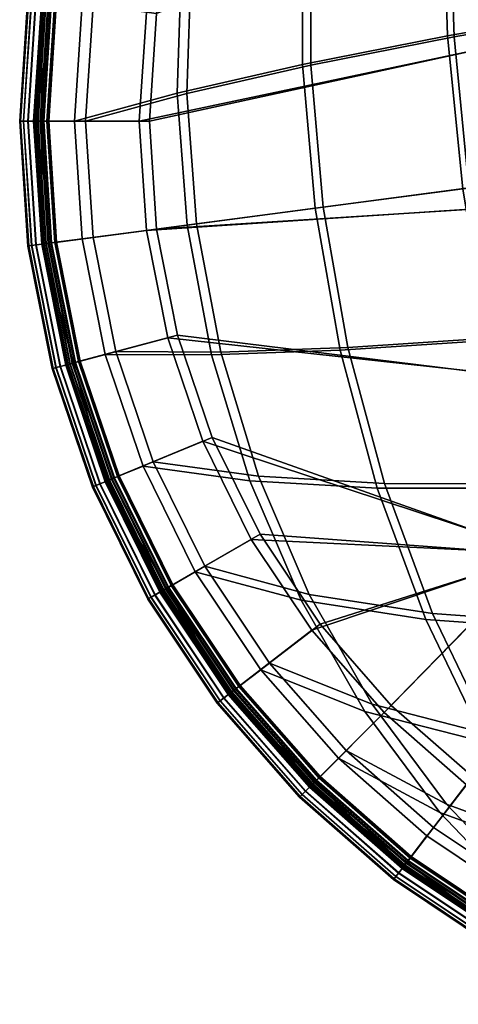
# Model space of a CAD drawing. Header units: centimetres. Extents: x -226 to 226, y -226 to 226.
# Tile 1 of 50: x -226 to -122, y -208 to 24. Entities that reach past the tile are written whole.
import ezdxf

# ---------------------------------------------------------------- set-up
doc = ezdxf.new("R2010")
doc.units = ezdxf.units.CM
doc.layers.add('Naked - Side$P - MAT - F_B - HOR', color=7, linetype='Continuous', true_color=0x7f5b5b)

msp = doc.modelspace()

# ---------------------------------------------------------------- meshes
at = {"layer": 'Naked - Side$P - MAT - F_B - HOR'}
mesh = msp.add_polyface(dxfattribs=at)
corners = [(-202.22, 83.76, 476.52), (-189.55, 109.44, 476.52), (-181.87, 105, 476.76), (-194.02, 80.37, 476.76), (-102.48, 98.47, 381.86), (-105.87, 100.96, 381.86), (-105.84, 60.59, 381.85), (-102.39, 59.13, 381.83), (-189.77, 109.56, 381.86), (-202.45, 83.86, 381.86), (-180.09, 74.6, 381.87), (-168.81, 97.46, 381.87), (-81.66, -10.75, 476.7), (-119.52, -15.73, 476.76), (-123.03, 19.93, 476.52), (-85.73, 26.48, 476.76), (-124.15, 55.28, 475.28), (-88.12, 63.29, 476.56), (-156.82, 13.22, 475.28), (-156.79, 46.5, 476.47), (-186.11, 6.52, 476.34), (-185.09, 37.14, 476.6), (-122.87, 89.73, 476.52), (-88.77, 99.04, 475.28), (-153.8, 79.03, 476.63), (-180.72, 67.15, 476.76), (-208.21, 27.41, 476.76), (-202.85, 54.35, 476.76), (-173.06, 96.04, 476.76), (-147.91, 110.24, 476.76), (-103.83, 19.81, 381.85), (-100.45, 19.34, 381.83), (-103.83, -19.81, 381.85), (-100.45, -19.34, 381.83), (-99.09, 96.27, 381.2), (-99, 57.84, 381.14), (-97.12, 18.91, 381.14), (-97.12, -18.91, 381.14), (-194.93, 0, 381.87), (-103.83, 19.81, 381.85), (-105.84, 60.59, 381.85), (-193.26, 25.44, 381.87), (-105.84, 60.59, 381.85), (-105.87, 100.96, 381.86), (-188.29, 50.45, 381.87), (-105.87, 100.96, 381.86), (-105.79, 102.07, 381.86), (-105.79, 102.07, 381.86), (-105.45, 103.13, 381.86), (-202.04, 83.69, 480.04), (-196.4, 81.35, 480.04), (-184.1, 106.29, 480.04), (-189.39, 109.35, 480.04), (-97.72, 93.06, 371.94), (-98.12, 93.4, 374.46), (-98, 94.45, 374.46), (-97.6, 94.1, 371.94), (-99.27, 94.45, 376.72), (-99.15, 95.53, 376.72), (-98.8, 96.55, 376.72), (-97.65, 95.45, 374.46), (-98.22, 97.46, 376.72), (-97.09, 96.34, 374.46), (-101.07, 96.12, 378.52), (-100.95, 97.23, 378.52), (-100.58, 98.27, 378.52), (-103.34, 98.27, 379.68), (-103.34, 58.96, 379.68), (-105.85, 60.42, 380.08), (-105.85, 100.7, 380.08), (-189.61, 109.47, 380.08), (-170.89, 98.66, 380.08), (-182.3, 75.51, 380.08), (-202.27, 83.78, 380.08), (-82.66, -10.88, 480.04), (-86.79, 26.81, 480.04), (-124.54, 20.17, 480.04), (-120.98, -15.93, 480.04), (-89.2, 64.07, 480.04), (-125.68, 55.96, 480.04), (-158.72, 47.07, 480.04), (-158.75, 13.38, 480.04), (-187.37, 37.6, 480.04), (-188.4, 6.6, 480.04), (-89.86, 100.26, 480.04), (-124.38, 90.83, 480.04), (-155.69, 80, 480.04), (-182.94, 67.98, 480.04), (-149.72, 111.59, 480.04), (-175.19, 97.22, 480.04), (-205.34, 55.02, 480.04), (-101.38, 19.28, 379.68), (-103.85, 19.76, 380.08), (-101.07, 57.67, 378.52), (-99.16, 18.86, 378.52), (-99.16, -18.86, 378.52), (-101.38, -19.28, 379.68), (-99.27, 56.67, 376.72), (-97.39, 18.53, 376.72), (-98.12, 56.04, 374.46), (-97.72, 55.84, 371.94), (-197.32, 0, 380.08), (-195.63, 25.76, 380.08), (-105.85, 60.42, 380.08), (-103.85, 19.76, 380.08), (-190.6, 51.07, 380.08), (-105.85, 100.7, 380.08), (-105.85, 60.42, 380.08), (-105.73, 101.85, 380.08), (-105.85, 100.7, 380.08), (-105.34, 102.94, 380.08), (-105.73, 101.85, 380.08)]
mesh.append_faces([[corners[k] for k in face] for face in [(0, 1, 2, 3), (4, 5, 6, 7), (8, 9, 10, 11), (12, 13, 14, 15), (15, 14, 16, 17), (14, 18, 19, 16), (18, 20, 21, 19), (17, 16, 22, 23), (16, 19, 24, 22), (19, 21, 25, 24), (21, 26, 27, 25), (24, 25, 28, 29), (25, 27, 3, 28), (7, 6, 30, 31), (31, 30, 32, 33), (34, 4, 7, 35), (35, 7, 31, 36), (36, 31, 33, 37), (38, 39, 40, 41), (41, 42, 43, 44), (44, 45, 46, 10), (10, 47, 48, 11), (49, 50, 51, 52), (53, 54, 55, 56), (54, 57, 58, 55), (55, 58, 59, 60), (60, 59, 61, 62), (57, 63, 64, 58), (58, 64, 65, 59), (66, 67, 68, 69), (70, 71, 72, 73), (74, 75, 76, 77), (75, 78, 79, 76), (76, 79, 80, 81), (81, 80, 82, 83), (78, 84, 85, 79), (79, 85, 86, 80), (80, 86, 87, 82), (86, 88, 89, 87), (87, 89, 50, 90), (67, 91, 92, 68), (63, 93, 67, 66), (93, 94, 91, 67), (94, 95, 96, 91), (57, 97, 93, 63), (97, 98, 94, 93), (54, 99, 97, 57), (53, 100, 99, 54), (101, 102, 103, 104), (102, 105, 106, 107), (105, 72, 108, 109), (72, 71, 110, 111)]])
mesh = msp.add_polyface(dxfattribs=at)
corners = [(-218.88, 0, 476.52), (-217.01, 28.57, 476.52), (-208.21, 27.41, 476.76), (-210, 0, 476.76), (-211.42, 56.65, 476.52), (-202.85, 54.35, 476.76), (-220.42, -0.01, 450.69), (-220.11, 28.98, 450.69), (-220.11, 28.98, 471.93), (-222.01, 0, 471.93), (-217.25, 28.6, 381.86), (-219.13, 0, 381.86), (-194.93, 0, 381.87), (-193.26, 25.44, 381.87), (-211.66, 56.71, 381.86), (-188.29, 50.45, 381.87), (-186.11, 6.52, 476.34), (-185.09, 37.14, 476.6), (-219.72, 28.93, 474.38), (-214.06, 57.36, 474.38), (-213.62, 57.24, 475.12), (-219.26, 28.87, 475.12), (-213.05, 57.09, 475.69), (-218.67, 28.79, 475.69), (-212.38, 56.91, 476.17), (-217.99, 28.7, 476.17), (-211.42, 56.65, 476.52), (-217.01, 28.57, 476.52), (-220, 28.96, 473.58), (-221.9, 0, 473.58), (-221.61, 0, 474.38), (-221.16, 0, 475.12), (-220.56, 0, 475.69), (-219.87, 0, 476.17), (-217.01, 28.57, 476.52), (-218.88, 0, 476.52), (-219.13, 0, 381.86), (-217.25, 28.6, 381.86), (-218.17, 28.72, 382.17), (-220.05, 0, 382.17), (-218.8, 28.81, 382.86), (-220.69, 0, 382.86), (-219.34, 28.88, 383.48), (-221.23, 0, 383.48), (-219.75, 28.93, 384.23), (-221.65, 0, 384.23), (-220.01, 28.96, 384.89), (-221.91, 0, 384.89), (-220.11, 28.98, 386.94), (-222.01, 0, 386.94), (-217.25, 28.6, 381.86), (-211.66, 56.71, 381.86), (-212.56, 56.95, 382.17), (-213.17, 57.12, 382.86), (-213.69, 57.26, 383.48), (-214.09, 57.37, 384.23), (-220.11, 28.98, 408.19), (-220.42, -0.01, 408.19), (-220.11, 28.98, 429.44), (-222.01, 0, 429.44), (-214.44, 57.46, 408.19), (-212.91, 57.03, 429.44), (-218.69, 0, 480.04), (-212.58, 0, 480.04), (-210.77, 27.75, 480.04), (-216.82, 28.54, 480.04), (-205.34, 55.02, 480.04), (-211.24, 56.6, 480.04), (-225.53, 0, 386.65), (-225.53, 0, 473.21), (-223.6, 29.44, 473.21), (-223.6, 29.44, 386.65), (-217.07, 28.58, 380.08), (-195.63, 25.76, 380.08), (-197.32, 0, 380.08), (-218.94, 0, 380.08), (-211.48, 56.67, 380.08), (-190.6, 51.07, 380.08), (-188.4, 6.6, 480.04), (-187.37, 37.6, 480.04), (-220.21, 28.99, 479.12), (-218.57, 28.78, 479.8), (-212.95, 57.06, 479.8), (-214.54, 57.49, 479.12), (-216.82, 28.54, 480.04), (-211.24, 56.6, 480.04), (-225.3, 0, 474.98), (-223.37, 29.41, 474.98), (-224.61, 0, 476.62), (-222.69, 29.32, 476.62), (-223.53, 0, 478.04), (-221.62, 29.18, 478.04), (-222.11, 0, 479.12), (-220.46, 0, 479.8), (-218.69, 0, 480.04), (-216.82, 28.54, 480.04), (-218.94, 0, 380.08), (-220.65, 0, 380.3), (-218.76, 28.8, 380.3), (-217.07, 28.58, 380.08), (-222.24, 0, 380.96), (-220.33, 29.01, 380.96), (-223.6, 0, 382), (-221.69, 29.19, 382), (-224.65, 0, 383.36), (-222.73, 29.32, 383.36), (-225.31, 0, 384.95), (-223.38, 29.41, 384.95), (-217.07, 28.58, 380.08), (-213.13, 57.11, 380.3), (-211.48, 56.67, 380.08), (-214.66, 57.52, 380.96)]
mesh.append_faces([[corners[k] for k in face] for face in [(0, 1, 2, 3), (1, 4, 5, 2), (6, 7, 8, 9), (10, 11, 12, 13), (14, 10, 13, 15), (16, 3, 2, 17), (18, 19, 20, 21), (21, 20, 22, 23), (23, 22, 24, 25), (25, 24, 26, 27), (9, 8, 28, 29), (29, 28, 18, 30), (30, 18, 21, 31), (31, 21, 23, 32), (32, 23, 25, 33), (33, 25, 34, 35), (36, 37, 38, 39), (39, 38, 40, 41), (41, 40, 42, 43), (43, 42, 44, 45), (45, 44, 46, 47), (47, 46, 48, 49), (50, 51, 52, 38), (38, 52, 53, 40), (40, 53, 54, 42), (42, 54, 55, 44), (49, 48, 56, 57), (57, 56, 58, 59), (59, 58, 7, 6), (56, 60, 61, 58), (62, 63, 64, 65), (65, 64, 66, 67), (68, 69, 70, 71), (72, 73, 74, 75), (76, 77, 73, 72), (78, 79, 64, 63), (80, 81, 82, 83), (81, 84, 85, 82), (69, 86, 87, 70), (86, 88, 89, 87), (88, 90, 91, 89), (90, 92, 80, 91), (92, 93, 81, 80), (93, 94, 95, 81), (96, 97, 98, 99), (97, 100, 101, 98), (100, 102, 103, 101), (102, 104, 105, 103), (104, 106, 107, 105), (106, 68, 71, 107), (108, 98, 109, 110), (98, 101, 111, 109)]])
mesh = msp.add_polyface(dxfattribs=at)
corners = [(-99, -57.84, 381.14), (-102.39, -59.13, 381.83), (-102.48, -98.47, 381.86), (-99.09, -96.27, 381.2), (-105.84, -60.59, 381.85), (-105.87, -100.96, 381.86), (-189.55, -109.44, 476.52), (-202.22, -83.76, 476.52), (-194.02, -80.37, 476.76), (-181.87, -105, 476.76), (-202.45, -83.86, 381.86), (-189.77, -109.56, 381.86), (-168.81, -97.46, 381.87), (-180.09, -74.6, 381.87), (-211.66, -56.71, 381.86), (-188.29, -50.45, 381.87), (-157.18, -111.64, 476.31), (-169.17, -83.78, 476.76), (-105.61, -85.53, 476.63), (-139.41, -85.5, 476.45), (-148.06, -53.35, 476.76), (-113.68, -51.09, 476.76), (-178.09, -54.47, 476.76), (-202.85, -54.35, 476.76), (-153.9, -20.26, 476.48), (-119.52, -15.73, 476.76), (-183.77, -24.19, 476.76), (-208.21, -27.41, 476.76), (-156.82, 13.22, 475.28), (-123.03, 19.93, 476.52), (-186.11, 6.52, 476.34), (-190.41, -109.93, 476.17), (-203.13, -84.14, 476.17), (-202.22, -83.76, 476.52), (-189.55, -109.44, 476.52), (-100.45, -19.34, 381.83), (-103.83, -19.81, 381.85), (-97.12, -18.91, 381.14), (-105.79, -102.07, 381.86), (-105.87, -100.96, 381.86), (-105.87, -100.96, 381.86), (-105.84, -60.59, 381.85), (-105.84, -60.59, 381.85), (-103.83, -19.81, 381.85), (-193.26, -25.44, 381.87), (-103.83, -19.81, 381.85), (-103.83, 19.81, 381.85), (-194.93, 0, 381.87), (-98.12, -56.04, 374.46), (-98.12, -93.4, 374.46), (-99.27, -94.45, 376.72), (-99.27, -56.67, 376.72), (-101.07, -96.12, 378.52), (-101.07, -57.67, 378.52), (-103.34, -98.27, 379.68), (-103.34, -58.96, 379.68), (-105.85, -100.7, 380.08), (-105.85, -60.42, 380.08), (-97.65, -95.45, 374.46), (-98.8, -96.55, 376.72), (-99.15, -95.53, 376.72), (-98, -94.45, 374.46), (-100.58, -98.27, 378.52), (-100.95, -97.23, 378.52), (-189.39, -109.35, 480.04), (-184.1, -106.29, 480.04), (-196.4, -81.35, 480.04), (-202.04, -83.69, 480.04), (-202.27, -83.78, 380.08), (-182.3, -75.51, 380.08), (-170.89, -98.66, 380.08), (-189.61, -109.47, 380.08), (-159.11, -113.01, 480.04), (-171.25, -84.81, 480.04), (-106.91, -86.58, 480.04), (-115.07, -51.72, 480.04), (-149.88, -54.01, 480.04), (-141.13, -86.55, 480.04), (-180.27, -55.13, 480.04), (-205.34, -55.02, 480.04), (-76.89, -48.35, 480.04), (-82.66, -10.88, 480.04), (-120.98, -15.93, 480.04), (-155.79, -20.51, 480.04), (-186.02, -24.49, 480.04), (-210.77, -27.75, 480.04), (-124.54, 20.17, 480.04), (-158.75, 13.38, 480.04), (-188.4, 6.6, 480.04), (-101.38, 19.28, 379.68), (-101.38, -19.28, 379.68), (-103.85, -19.76, 380.08), (-103.85, 19.76, 380.08), (-99.16, -18.86, 378.52), (-97.39, 18.53, 376.72), (-97.39, -18.53, 376.72), (-99.16, 18.86, 378.52), (-102.17, -18.26, 234.26), (-97.72, -55.84, 251.31), (-97.72, -55.84, 371.94), (-95.87, -18.26, 371.94), (-105.85, -100.7, 380.08), (-105.73, -101.85, 380.08), (-190.6, -51.07, 380.08), (-105.85, -60.42, 380.08), (-105.85, -100.7, 380.08), (-195.63, -25.76, 380.08), (-103.85, -19.76, 380.08), (-105.85, -60.42, 380.08), (-197.32, 0, 380.08), (-103.85, 19.76, 380.08), (-103.85, -19.76, 380.08), (-95.87, -18.26, 130.67), (-97.72, -55.84, 130.67)]
mesh.append_faces([[corners[k] for k in face] for face in [(0, 1, 2, 3), (1, 4, 5, 2), (6, 7, 8, 9), (10, 11, 12, 13), (14, 10, 13, 15), (16, 9, 8, 17), (18, 19, 20, 21), (19, 17, 22, 20), (17, 8, 23, 22), (21, 20, 24, 25), (20, 22, 26, 24), (22, 23, 27, 26), (25, 24, 28, 29), (24, 26, 30, 28), (31, 32, 33, 34), (35, 36, 4, 1), (37, 35, 1, 0), (12, 38, 39, 13), (13, 40, 41, 15), (15, 42, 43, 44), (44, 45, 46, 47), (48, 49, 50, 51), (51, 50, 52, 53), (53, 52, 54, 55), (55, 54, 56, 57), (58, 59, 60, 61), (61, 60, 50, 49), (59, 62, 63, 60), (60, 63, 52, 50), (64, 65, 66, 67), (68, 69, 70, 71), (72, 73, 66, 65), (74, 75, 76, 77), (77, 76, 78, 73), (73, 78, 79, 66), (80, 81, 82, 75), (75, 82, 83, 76), (76, 83, 84, 78), (78, 84, 85, 79), (82, 86, 87, 83), (83, 87, 88, 84), (89, 90, 91, 92), (90, 55, 57, 91), (93, 53, 55, 90), (94, 95, 93, 96), (95, 51, 53, 93), (97, 98, 99, 100), (70, 69, 101, 102), (69, 103, 104, 105), (103, 106, 107, 108), (106, 109, 110, 111), (112, 113, 98, 97)]])
mesh = msp.add_polyface(dxfattribs=at)
corners = [(-211.42, -56.65, 476.52), (-217.01, -28.57, 476.52), (-208.21, -27.41, 476.76), (-202.85, -54.35, 476.76), (-218.88, 0, 476.52), (-210, 0, 476.76), (-212.91, -57.04, 450.69), (-220.11, -28.98, 450.69), (-220.11, -28.98, 471.93), (-214.44, -57.46, 471.93), (-220.42, -0.01, 450.69), (-222.01, 0, 471.93), (-219.13, 0, 381.86), (-217.25, -28.6, 381.86), (-193.26, -25.44, 381.87), (-194.93, 0, 381.87), (-211.66, -56.71, 381.86), (-188.29, -50.45, 381.87), (-183.77, -24.19, 476.76), (-186.11, 6.52, 476.34), (-221.9, 0, 473.58), (-220, -28.96, 473.58), (-221.61, 0, 474.38), (-219.72, -28.93, 474.38), (-221.16, 0, 475.12), (-219.26, -28.87, 475.12), (-220.56, 0, 475.69), (-218.67, -28.79, 475.69), (-219.87, 0, 476.17), (-217.99, -28.7, 476.17), (-218.88, 0, 476.52), (-217.01, -28.57, 476.52), (-214.06, -57.36, 474.38), (-213.62, -57.24, 475.12), (-213.05, -57.09, 475.69), (-212.38, -56.91, 476.17), (-217.01, -28.57, 476.52), (-211.42, -56.65, 476.52), (-211.66, -56.71, 381.86), (-217.25, -28.6, 381.86), (-218.17, -28.72, 382.17), (-212.56, -56.95, 382.17), (-218.8, -28.81, 382.86), (-213.17, -57.12, 382.86), (-219.34, -28.88, 383.48), (-213.69, -57.26, 383.48), (-219.75, -28.93, 384.23), (-214.09, -57.37, 384.23), (-217.25, -28.6, 381.86), (-219.13, 0, 381.86), (-220.05, 0, 382.17), (-220.69, 0, 382.86), (-221.23, 0, 383.48), (-221.65, 0, 384.23), (-221.91, 0, 384.89), (-220.01, -28.96, 384.89), (-222.01, 0, 386.94), (-220.11, -28.98, 386.94), (-220.42, -0.01, 408.19), (-220.11, -28.98, 408.19), (-222.01, 0, 429.44), (-220.11, -28.98, 429.44), (-214.44, -57.46, 429.44), (-211.24, -56.6, 480.04), (-205.34, -55.02, 480.04), (-210.77, -27.75, 480.04), (-216.82, -28.54, 480.04), (-212.58, 0, 480.04), (-218.69, 0, 480.04), (-223.6, -29.44, 386.65), (-223.6, -29.44, 473.21), (-225.53, 0, 473.21), (-225.53, 0, 386.65), (-218.94, 0, 380.08), (-197.32, 0, 380.08), (-195.63, -25.76, 380.08), (-217.07, -28.58, 380.08), (-190.6, -51.07, 380.08), (-211.48, -56.67, 380.08), (-186.02, -24.49, 480.04), (-188.4, 6.6, 480.04), (-223.37, -29.41, 474.98), (-225.3, 0, 474.98), (-222.69, -29.32, 476.62), (-224.61, 0, 476.62), (-221.62, -29.18, 478.04), (-223.53, 0, 478.04), (-220.21, -28.99, 479.12), (-222.11, 0, 479.12), (-218.57, -28.78, 479.8), (-220.46, 0, 479.8), (-216.82, -28.54, 480.04), (-218.69, 0, 480.04), (-214.54, -57.49, 479.12), (-212.95, -57.06, 479.8), (-211.24, -56.6, 480.04), (-216.82, -28.54, 480.04), (-211.48, -56.67, 380.08), (-213.13, -57.11, 380.3), (-218.76, -28.8, 380.3), (-217.07, -28.58, 380.08), (-214.66, -57.52, 380.96), (-220.33, -29.01, 380.96), (-217.07, -28.58, 380.08), (-220.65, 0, 380.3), (-218.94, 0, 380.08), (-222.24, 0, 380.96), (-221.69, -29.19, 382), (-223.6, 0, 382), (-222.73, -29.32, 383.36), (-224.65, 0, 383.36), (-223.38, -29.41, 384.95), (-225.31, 0, 384.95)]
mesh.append_faces([[corners[k] for k in face] for face in [(0, 1, 2, 3), (1, 4, 5, 2), (6, 7, 8, 9), (7, 10, 11, 8), (12, 13, 14, 15), (13, 16, 17, 14), (18, 2, 5, 19), (8, 11, 20, 21), (21, 20, 22, 23), (23, 22, 24, 25), (25, 24, 26, 27), (27, 26, 28, 29), (29, 28, 30, 31), (32, 23, 25, 33), (33, 25, 27, 34), (34, 27, 29, 35), (35, 29, 36, 37), (38, 39, 40, 41), (41, 40, 42, 43), (43, 42, 44, 45), (45, 44, 46, 47), (48, 49, 50, 40), (40, 50, 51, 42), (42, 51, 52, 44), (44, 52, 53, 46), (46, 53, 54, 55), (55, 54, 56, 57), (57, 56, 58, 59), (59, 58, 60, 61), (61, 60, 10, 7), (62, 61, 7, 6), (63, 64, 65, 66), (66, 65, 67, 68), (69, 70, 71, 72), (73, 74, 75, 76), (76, 75, 77, 78), (79, 80, 67, 65), (70, 81, 82, 71), (81, 83, 84, 82), (83, 85, 86, 84), (85, 87, 88, 86), (87, 89, 90, 88), (89, 91, 92, 90), (93, 94, 89, 87), (94, 95, 96, 89), (97, 98, 99, 100), (98, 101, 102, 99), (103, 99, 104, 105), (99, 102, 106, 104), (102, 107, 108, 106), (107, 109, 110, 108), (109, 111, 112, 110), (111, 69, 72, 112)]])
mesh = msp.add_polyface(dxfattribs=at)
corners = [(-202.22, -83.76, 476.52), (-211.42, -56.65, 476.52), (-202.85, -54.35, 476.76), (-194.02, -80.37, 476.76), (-205.11, -84.96, 450.69), (-212.91, -57.04, 450.69), (-214.44, -57.46, 471.93), (-205.11, -84.96, 471.93), (-220.11, -28.98, 471.93), (-220, -28.96, 473.58), (-214.34, -57.43, 473.58), (-219.72, -28.93, 474.38), (-214.06, -57.36, 474.38), (-205.01, -84.92, 473.58), (-204.74, -84.81, 474.38), (-213.62, -57.24, 475.12), (-204.32, -84.63, 475.12), (-213.05, -57.09, 475.69), (-203.77, -84.41, 475.69), (-212.38, -56.91, 476.17), (-203.13, -84.14, 476.17), (-211.42, -56.65, 476.52), (-202.22, -83.76, 476.52), (-191.01, -110.28, 475.69), (-190.41, -109.93, 476.17), (-214.09, -57.37, 384.23), (-219.75, -28.93, 384.23), (-220.01, -28.96, 384.89), (-214.35, -57.43, 384.89), (-220.11, -28.98, 386.94), (-214.44, -57.46, 386.94), (-189.77, -109.56, 381.86), (-202.45, -83.86, 381.86), (-203.3, -84.21, 382.17), (-190.57, -110.03, 382.17), (-203.89, -84.45, 382.86), (-191.12, -110.34, 382.86), (-202.45, -83.86, 381.86), (-211.66, -56.71, 381.86), (-212.56, -56.95, 382.17), (-213.17, -57.12, 382.86), (-213.69, -57.26, 383.48), (-204.39, -84.66, 383.48), (-204.77, -84.82, 384.23), (-205.02, -84.92, 384.89), (-205.11, -84.96, 386.94), (-220.11, -28.98, 408.19), (-212.91, -57.04, 408.19), (-220.11, -28.98, 429.44), (-214.44, -57.46, 429.44), (-205.11, -84.96, 408.19), (-205.11, -84.96, 429.44), (-202.04, -83.69, 480.04), (-196.4, -81.35, 480.04), (-205.34, -55.02, 480.04), (-211.24, -56.6, 480.04), (-208.36, -86.31, 386.65), (-208.36, -86.31, 473.21), (-217.85, -58.37, 473.21), (-217.85, -58.37, 386.65), (-223.6, -29.44, 473.21), (-223.6, -29.44, 386.65), (-211.48, -56.67, 380.08), (-190.6, -51.07, 380.08), (-182.3, -75.51, 380.08), (-202.27, -83.78, 380.08), (-217.62, -58.31, 474.98), (-223.37, -29.41, 474.98), (-216.96, -58.13, 476.62), (-222.69, -29.32, 476.62), (-215.91, -57.85, 478.04), (-221.62, -29.18, 478.04), (-214.54, -57.49, 479.12), (-220.21, -28.99, 479.12), (-208.15, -86.22, 474.98), (-207.52, -85.96, 476.62), (-206.51, -85.54, 478.04), (-205.2, -85, 479.12), (-203.68, -84.37, 479.8), (-212.95, -57.06, 479.8), (-202.04, -83.69, 480.04), (-211.24, -56.6, 480.04), (-190.92, -110.23, 479.8), (-189.39, -109.35, 480.04), (-202.04, -83.69, 480.04), (-214.66, -57.52, 380.96), (-215.98, -57.87, 382), (-221.69, -29.19, 382), (-220.33, -29.01, 380.96), (-216.99, -58.14, 383.36), (-222.73, -29.32, 383.36), (-217.63, -58.31, 384.95), (-223.38, -29.41, 384.95), (-189.61, -109.47, 380.08), (-191.08, -110.32, 380.3), (-203.85, -84.44, 380.3), (-202.27, -83.78, 380.08), (-202.27, -83.78, 380.08), (-213.13, -57.11, 380.3), (-211.48, -56.67, 380.08), (-205.32, -85.05, 380.96), (-206.58, -85.57, 382), (-207.55, -85.97, 383.36), (-208.16, -86.22, 384.95)]
mesh.append_faces([[corners[k] for k in face] for face in [(0, 1, 2, 3), (4, 5, 6, 7), (6, 8, 9, 10), (10, 9, 11, 12), (7, 6, 10, 13), (13, 10, 12, 14), (14, 12, 15, 16), (16, 15, 17, 18), (18, 17, 19, 20), (20, 19, 21, 22), (23, 18, 20, 24), (25, 26, 27, 28), (28, 27, 29, 30), (31, 32, 33, 34), (34, 33, 35, 36), (37, 38, 39, 33), (33, 39, 40, 35), (35, 40, 41, 42), (42, 41, 25, 43), (43, 25, 28, 44), (44, 28, 30, 45), (30, 29, 46, 47), (47, 46, 48, 49), (45, 30, 47, 50), (50, 47, 49, 51), (51, 49, 5, 4), (52, 53, 54, 55), (56, 57, 58, 59), (59, 58, 60, 61), (62, 63, 64, 65), (58, 66, 67, 60), (66, 68, 69, 67), (68, 70, 71, 69), (70, 72, 73, 71), (57, 74, 66, 58), (74, 75, 68, 66), (75, 76, 70, 68), (76, 77, 72, 70), (77, 78, 79, 72), (78, 80, 81, 79), (82, 83, 84, 78), (85, 86, 87, 88), (86, 89, 90, 87), (89, 91, 92, 90), (91, 59, 61, 92), (93, 94, 95, 96), (97, 95, 98, 99), (95, 100, 85, 98), (100, 101, 86, 85), (101, 102, 89, 86), (102, 103, 91, 89), (103, 56, 59, 91)]])
mesh = msp.add_polyface(dxfattribs=at)
corners = [(-192.26, -111, 450.69), (-205.11, -84.96, 450.69), (-205.11, -84.96, 471.93), (-192.26, -111, 471.93), (-176.13, -135.15, 450.69), (-176.13, -135.15, 471.93), (-192.17, -110.95, 473.58), (-176.04, -135.08, 473.58), (-191.92, -110.81, 474.38), (-175.82, -134.91, 474.38), (-191.53, -110.58, 475.12), (-175.45, -134.63, 475.12), (-191.01, -110.28, 475.69), (-174.98, -134.27, 475.69), (-190.41, -109.93, 476.17), (-174.43, -133.85, 476.17), (-189.55, -109.44, 476.52), (-173.65, -133.24, 476.52), (-205.01, -84.92, 473.58), (-204.74, -84.81, 474.38), (-204.32, -84.63, 475.12), (-203.77, -84.41, 475.69), (-191.12, -110.34, 382.86), (-203.89, -84.45, 382.86), (-204.39, -84.66, 383.48), (-191.59, -110.61, 383.48), (-204.77, -84.82, 384.23), (-191.95, -110.82, 384.23), (-205.02, -84.92, 384.89), (-192.18, -110.95, 384.89), (-205.11, -84.96, 386.94), (-192.26, -111, 386.94), (-173.85, -133.4, 381.86), (-189.77, -109.56, 381.86), (-190.57, -110.03, 382.17), (-174.58, -133.96, 382.17), (-175.08, -134.34, 382.86), (-175.51, -134.68, 383.48), (-175.84, -134.93, 384.23), (-176.05, -135.09, 384.89), (-176.13, -135.15, 386.94), (-190.9, -110.19, 408.19), (-176.13, -135.15, 408.19), (-192.26, -111, 429.44), (-176.13, -135.15, 429.44), (-205.11, -84.96, 408.19), (-205.11, -84.96, 429.44), (-195.32, -112.77, 386.65), (-195.32, -112.77, 473.21), (-208.36, -86.31, 473.21), (-208.36, -86.31, 386.65), (-178.93, -137.29, 386.65), (-178.93, -137.29, 473.21), (-178.74, -137.15, 474.98), (-195.11, -112.65, 474.98), (-178.2, -136.74, 476.62), (-194.52, -112.31, 476.62), (-177.34, -136.07, 478.04), (-193.58, -111.76, 478.04), (-176.21, -135.21, 479.12), (-192.35, -111.06, 479.12), (-174.9, -134.21, 479.8), (-190.92, -110.23, 479.8), (-173.5, -133.13, 480.04), (-189.39, -109.35, 480.04), (-208.15, -86.22, 474.98), (-207.52, -85.96, 476.62), (-206.51, -85.54, 478.04), (-205.2, -85, 479.12), (-203.68, -84.37, 479.8), (-191.08, -110.32, 380.3), (-192.46, -111.12, 380.96), (-205.32, -85.05, 380.96), (-203.85, -84.44, 380.3), (-193.64, -111.8, 382), (-206.58, -85.57, 382), (-194.55, -112.32, 383.36), (-207.55, -85.97, 383.36), (-195.12, -112.65, 384.95), (-208.16, -86.22, 384.95), (-173.7, -133.28, 380.08), (-175.05, -134.32, 380.3), (-189.61, -109.47, 380.08), (-176.31, -135.29, 380.96), (-177.39, -136.12, 382), (-178.23, -136.76, 383.36), (-178.75, -137.16, 384.95)]
mesh.append_faces([[corners[k] for k in face] for face in [(0, 1, 2, 3), (4, 0, 3, 5), (5, 3, 6, 7), (7, 6, 8, 9), (9, 8, 10, 11), (11, 10, 12, 13), (13, 12, 14, 15), (15, 14, 16, 17), (3, 2, 18, 6), (6, 18, 19, 8), (8, 19, 20, 10), (10, 20, 21, 12), (22, 23, 24, 25), (25, 24, 26, 27), (27, 26, 28, 29), (29, 28, 30, 31), (32, 33, 34, 35), (35, 34, 22, 36), (36, 22, 25, 37), (37, 25, 27, 38), (38, 27, 29, 39), (39, 29, 31, 40), (40, 31, 41, 42), (42, 41, 43, 44), (44, 43, 0, 4), (31, 30, 45, 41), (41, 45, 46, 43), (43, 46, 1, 0), (47, 48, 49, 50), (51, 52, 48, 47), (52, 53, 54, 48), (53, 55, 56, 54), (55, 57, 58, 56), (57, 59, 60, 58), (59, 61, 62, 60), (61, 63, 64, 62), (48, 54, 65, 49), (54, 56, 66, 65), (56, 58, 67, 66), (58, 60, 68, 67), (60, 62, 69, 68), (70, 71, 72, 73), (71, 74, 75, 72), (74, 76, 77, 75), (76, 78, 79, 77), (78, 47, 50, 79), (80, 81, 70, 82), (81, 83, 71, 70), (83, 84, 74, 71), (84, 85, 76, 74), (85, 86, 78, 76), (86, 51, 47, 78)]])
mesh = msp.add_polyface(dxfattribs=at)
corners = [(-97.71, -99.13, 381.41), (-98.33, -98.82, 381.45), (-101.16, -101.83, 381.93), (-100.34, -102.29, 381.92), (-98.82, -98.33, 381.45), (-101.83, -101.16, 381.93), (-98.82, -98.33, 381.45), (-99.13, -97.71, 381.41), (-102.29, -100.34, 381.92), (-101.83, -101.16, 381.93), (-99.21, -97.04, 381.32), (-102.51, -99.44, 381.89), (-99.09, -96.27, 381.2), (-102.48, -98.47, 381.86), (-98.47, -102.48, 381.86), (-99.44, -102.51, 381.89), (-102.07, -105.79, 381.86), (-100.96, -105.87, 381.86), (-103.13, -105.45, 381.86), (-104.08, -104.86, 381.86), (-104.86, -104.08, 381.86), (-101.83, -101.16, 381.93), (-105.45, -103.13, 381.86), (-104.86, -104.08, 381.86), (-105.79, -102.07, 381.86), (-105.87, -100.96, 381.86), (-173.65, -133.24, 476.52), (-189.55, -109.44, 476.52), (-181.87, -105, 476.76), (-166.61, -127.84, 476.69), (-189.77, -109.56, 381.86), (-173.85, -133.4, 381.86), (-154.65, -118.66, 381.87), (-168.81, -97.46, 381.87), (-154.95, -154.95, 381.86), (-137.83, -137.83, 381.87), (-154.77, -154.77, 476.52), (-148.5, -148.5, 476.64), (-124.82, -161.11, 476.76), (-142.31, -137.56, 476.14), (-83.39, -149.35, 476.65), (-114.33, -144.76, 476.41), (-128.11, -116.14, 475.28), (-95.46, -118.48, 476.45), (-157.18, -111.64, 476.31), (-139.41, -85.5, 476.45), (-105.61, -85.53, 476.63), (-169.17, -83.78, 476.76), (-155.47, -155.47, 476.17), (-174.43, -133.85, 476.17), (-173.65, -133.24, 476.52), (-154.77, -154.77, 476.52), (-97.46, -168.81, 381.87), (-103.13, -105.45, 381.86), (-104.08, -104.86, 381.86), (-118.66, -154.65, 381.87), (-104.08, -104.86, 381.86), (-104.86, -104.08, 381.86), (-137.83, -137.83, 381.87), (-104.86, -104.08, 381.86), (-105.45, -103.13, 381.86), (-105.45, -103.13, 381.86), (-105.79, -102.07, 381.86), (-98.22, -97.46, 376.72), (-99.99, -99.21, 378.52), (-100.58, -98.27, 378.52), (-98.8, -96.55, 376.72), (-98.27, -100.58, 378.52), (-100.47, -102.84, 379.68), (-101.43, -102.23, 379.68), (-99.21, -99.99, 378.52), (-102.23, -101.43, 379.68), (-102.84, -100.47, 379.68), (-103.21, -99.4, 379.68), (-100.95, -97.23, 378.52), (-103.34, -98.27, 379.68), (-101.07, -96.12, 378.52), (-98.27, -103.34, 379.68), (-100.7, -105.85, 380.08), (-101.85, -105.73, 380.08), (-99.4, -103.21, 379.68), (-102.94, -105.34, 380.08), (-103.91, -104.73, 380.08), (-104.73, -103.91, 380.08), (-105.34, -102.94, 380.08), (-105.73, -101.85, 380.08), (-105.85, -100.7, 380.08), (-173.5, -133.13, 480.04), (-168.65, -129.41, 480.04), (-184.1, -106.29, 480.04), (-189.39, -109.35, 480.04), (-189.61, -109.47, 380.08), (-170.89, -98.66, 380.08), (-156.55, -120.12, 380.08), (-173.7, -133.28, 380.08), (-139.53, -139.53, 380.08), (-154.81, -154.81, 380.08), (-154.64, -154.64, 480.04), (-150.32, -150.32, 480.04), (-84.41, -151.19, 480.04), (-96.63, -119.93, 480.04), (-129.68, -117.57, 480.04), (-115.74, -146.54, 480.04), (-159.11, -113.01, 480.04), (-144.06, -139.25, 480.04), (-106.91, -86.58, 480.04), (-141.13, -86.55, 480.04), (-171.25, -84.81, 480.04), (-98.66, -170.89, 380.08), (-120.12, -156.55, 380.08), (-103.91, -104.73, 380.08), (-102.94, -105.34, 380.08), (-104.73, -103.91, 380.08), (-103.91, -104.73, 380.08), (-105.34, -102.94, 380.08), (-104.73, -103.91, 380.08), (-105.73, -101.85, 380.08), (-105.34, -102.94, 380.08)]
mesh.append_faces([[corners[k] for k in face] for face in [(0, 1, 2, 3), (1, 4, 5, 2), (6, 7, 8, 9), (7, 10, 11, 8), (10, 12, 13, 11), (14, 15, 16, 17), (15, 3, 18, 16), (3, 2, 19, 18), (2, 5, 20, 19), (21, 8, 22, 23), (8, 11, 24, 22), (11, 13, 25, 24), (26, 27, 28, 29), (30, 31, 32, 33), (31, 34, 35, 32), (36, 26, 29, 37), (38, 37, 29, 39), (40, 41, 42, 43), (41, 39, 44, 42), (39, 29, 28, 44), (43, 42, 45, 46), (42, 44, 47, 45), (48, 49, 50, 51), (52, 53, 54, 55), (55, 56, 57, 58), (35, 59, 60, 32), (32, 61, 62, 33), (63, 64, 65, 66), (67, 68, 69, 70), (70, 69, 71, 64), (64, 71, 72, 65), (65, 72, 73, 74), (74, 73, 75, 76), (77, 78, 79, 80), (80, 79, 81, 68), (68, 81, 82, 69), (69, 82, 83, 71), (71, 83, 84, 72), (72, 84, 85, 73), (73, 85, 86, 75), (87, 88, 89, 90), (91, 92, 93, 94), (94, 93, 95, 96), (97, 98, 88, 87), (99, 100, 101, 102), (102, 101, 103, 104), (104, 103, 89, 88), (100, 105, 106, 101), (101, 106, 107, 103), (108, 109, 110, 111), (109, 95, 112, 113), (95, 93, 114, 115), (93, 92, 116, 117)]])
mesh = msp.add_polyface(dxfattribs=at)
corners = [(-134.21, -174.84, 450.69), (-156.98, -156.98, 450.69), (-156.98, -156.98, 471.93), (-135.15, -176.13, 471.93), (-176.13, -135.15, 450.69), (-176.13, -135.15, 471.93), (-176.04, -135.08, 473.58), (-156.91, -156.91, 473.58), (-175.82, -134.91, 474.38), (-156.7, -156.7, 474.38), (-175.45, -134.63, 475.12), (-156.38, -156.38, 475.12), (-174.98, -134.27, 475.69), (-155.96, -155.96, 475.69), (-174.43, -133.85, 476.17), (-155.47, -155.47, 476.17), (-135.08, -176.04, 473.58), (-134.91, -175.82, 474.38), (-134.63, -175.45, 475.12), (-134.27, -174.98, 475.69), (-134.34, -175.08, 382.86), (-156.05, -156.05, 382.86), (-156.43, -156.43, 383.48), (-134.68, -175.51, 383.48), (-156.73, -156.73, 384.23), (-134.93, -175.84, 384.23), (-156.91, -156.91, 384.89), (-135.09, -176.05, 384.89), (-156.98, -156.98, 386.94), (-135.15, -176.13, 386.94), (-154.95, -154.95, 381.86), (-173.85, -133.4, 381.86), (-174.58, -133.96, 382.17), (-155.6, -155.6, 382.17), (-175.08, -134.34, 382.86), (-175.51, -134.68, 383.48), (-175.84, -134.93, 384.23), (-176.05, -135.09, 384.89), (-176.13, -135.15, 386.94), (-176.13, -135.15, 408.19), (-155.88, -155.83, 408.19), (-176.13, -135.15, 429.44), (-156.98, -156.98, 429.44), (-135.15, -176.13, 408.19), (-135.15, -176.13, 429.44), (-137.29, -178.93, 386.65), (-137.29, -178.93, 473.21), (-159.47, -159.47, 473.21), (-159.47, -159.47, 386.65), (-178.93, -137.29, 473.21), (-178.93, -137.29, 386.65), (-126.35, -163.09, 480.04), (-144.06, -139.25, 480.04), (-168.65, -129.41, 480.04), (-150.32, -150.32, 480.04), (-159.31, -159.31, 474.98), (-178.74, -137.15, 474.98), (-158.83, -158.83, 476.62), (-178.2, -136.74, 476.62), (-158.06, -158.06, 478.04), (-177.34, -136.07, 478.04), (-157.06, -157.06, 479.12), (-176.21, -135.21, 479.12), (-155.89, -155.89, 479.8), (-174.9, -134.21, 479.8), (-154.64, -154.64, 480.04), (-173.5, -133.13, 480.04), (-137.15, -178.74, 474.98), (-136.74, -178.2, 476.62), (-136.07, -177.34, 478.04), (-135.21, -176.21, 479.12), (-134.21, -174.9, 479.8), (-134.32, -175.05, 380.3), (-135.29, -176.31, 380.96), (-157.14, -157.14, 380.96), (-156.02, -156.02, 380.3), (-136.12, -177.39, 382), (-158.11, -158.11, 382), (-136.76, -178.23, 383.36), (-158.85, -158.85, 383.36), (-137.16, -178.75, 384.95), (-159.32, -159.32, 384.95), (-154.81, -154.81, 380.08), (-175.05, -134.32, 380.3), (-173.7, -133.28, 380.08), (-176.31, -135.29, 380.96), (-177.39, -136.12, 382), (-178.23, -136.76, 383.36), (-178.75, -137.16, 384.95)]
mesh.append_faces([[corners[k] for k in face] for face in [(0, 1, 2, 3), (1, 4, 5, 2), (2, 5, 6, 7), (7, 6, 8, 9), (9, 8, 10, 11), (11, 10, 12, 13), (13, 12, 14, 15), (3, 2, 7, 16), (16, 7, 9, 17), (17, 9, 11, 18), (18, 11, 13, 19), (20, 21, 22, 23), (23, 22, 24, 25), (25, 24, 26, 27), (27, 26, 28, 29), (30, 31, 32, 33), (33, 32, 34, 21), (21, 34, 35, 22), (22, 35, 36, 24), (24, 36, 37, 26), (26, 37, 38, 28), (28, 38, 39, 40), (40, 39, 41, 42), (42, 41, 4, 1), (29, 28, 40, 43), (43, 40, 42, 44), (44, 42, 1, 0), (45, 46, 47, 48), (48, 47, 49, 50), (51, 52, 53, 54), (47, 55, 56, 49), (55, 57, 58, 56), (57, 59, 60, 58), (59, 61, 62, 60), (61, 63, 64, 62), (63, 65, 66, 64), (46, 67, 55, 47), (67, 68, 57, 55), (68, 69, 59, 57), (69, 70, 61, 59), (70, 71, 63, 61), (72, 73, 74, 75), (73, 76, 77, 74), (76, 78, 79, 77), (78, 80, 81, 79), (80, 45, 48, 81), (82, 75, 83, 84), (75, 74, 85, 83), (74, 77, 86, 85), (77, 79, 87, 86), (79, 81, 88, 87), (81, 48, 50, 88)]])
mesh = msp.add_polyface(dxfattribs=at)
corners = [(-109.44, -189.55, 476.52), (-133.24, -173.65, 476.52), (-127.84, -166.61, 476.76), (-105, -181.87, 476.76), (-154.77, -154.77, 476.52), (-148.5, -148.5, 476.64), (-111, -192.26, 450.69), (-134.21, -174.84, 450.69), (-135.15, -176.13, 471.93), (-111, -192.26, 471.93), (-133.4, -173.85, 381.86), (-109.56, -189.77, 381.86), (-97.46, -168.81, 381.87), (-118.66, -154.65, 381.87), (-154.95, -154.95, 381.86), (-137.83, -137.83, 381.87), (-80.37, -194.02, 476.76), (-124.82, -161.11, 476.76), (-98.33, -170.87, 476.76), (-142.31, -137.56, 476.14), (-114.33, -144.76, 476.41), (-135.08, -176.04, 473.58), (-110.95, -192.17, 473.58), (-134.91, -175.82, 474.38), (-110.81, -191.92, 474.38), (-134.63, -175.45, 475.12), (-110.58, -191.53, 475.12), (-134.27, -174.98, 475.69), (-110.28, -191.01, 475.69), (-133.85, -174.43, 476.17), (-109.93, -190.41, 476.17), (-133.24, -173.65, 476.52), (-109.44, -189.55, 476.52), (-155.96, -155.96, 475.69), (-155.47, -155.47, 476.17), (-154.77, -154.77, 476.52), (-133.24, -173.65, 476.52), (-133.4, -173.85, 381.86), (-154.95, -154.95, 381.86), (-155.6, -155.6, 382.17), (-133.96, -174.58, 382.17), (-156.05, -156.05, 382.86), (-134.34, -175.08, 382.86), (-109.56, -189.77, 381.86), (-133.4, -173.85, 381.86), (-110.03, -190.57, 382.17), (-110.34, -191.12, 382.86), (-134.68, -175.51, 383.48), (-110.61, -191.59, 383.48), (-134.93, -175.84, 384.23), (-110.82, -191.95, 384.23), (-135.09, -176.05, 384.89), (-110.95, -192.18, 384.89), (-135.15, -176.13, 386.94), (-111, -192.26, 386.94), (-135.15, -176.13, 408.19), (-111, -192.26, 408.19), (-135.15, -176.13, 429.44), (-111, -192.26, 429.44), (-109.35, -189.39, 480.04), (-106.29, -184.1, 480.04), (-129.41, -168.65, 480.04), (-133.13, -173.5, 480.04), (-86.31, -208.36, 386.65), (-86.31, -208.36, 473.21), (-112.77, -195.32, 473.21), (-112.77, -195.32, 386.65), (-150.32, -150.32, 480.04), (-154.64, -154.64, 480.04), (-137.29, -178.93, 473.21), (-137.29, -178.93, 386.65), (-133.28, -173.7, 380.08), (-120.12, -156.55, 380.08), (-98.66, -170.89, 380.08), (-109.47, -189.61, 380.08), (-154.81, -154.81, 380.08), (-139.53, -139.53, 380.08), (-81.35, -196.4, 480.04), (-99.54, -172.97, 480.04), (-126.35, -163.09, 480.04), (-115.74, -146.54, 480.04), (-144.06, -139.25, 480.04), (-86.22, -208.15, 474.98), (-112.65, -195.11, 474.98), (-137.15, -178.74, 474.98), (-112.31, -194.52, 476.62), (-136.74, -178.2, 476.62), (-111.76, -193.58, 478.04), (-136.07, -177.34, 478.04), (-111.06, -192.35, 479.12), (-135.21, -176.21, 479.12), (-110.23, -190.92, 479.8), (-134.21, -174.9, 479.8), (-109.35, -189.39, 480.04), (-133.13, -173.5, 480.04), (-133.13, -173.5, 480.04), (-154.64, -154.64, 480.04), (-155.89, -155.89, 479.8), (-133.28, -173.7, 380.08), (-134.32, -175.05, 380.3), (-156.02, -156.02, 380.3), (-154.81, -154.81, 380.08), (-109.47, -189.61, 380.08), (-110.32, -191.08, 380.3), (-133.28, -173.7, 380.08), (-111.12, -192.46, 380.96), (-135.29, -176.31, 380.96), (-111.8, -193.64, 382), (-136.12, -177.39, 382), (-112.32, -194.55, 383.36), (-136.76, -178.23, 383.36), (-112.65, -195.12, 384.95), (-137.16, -178.75, 384.95), (-85.97, -207.55, 383.36), (-86.22, -208.16, 384.95)]
mesh.append_faces([[corners[k] for k in face] for face in [(0, 1, 2, 3), (1, 4, 5, 2), (6, 7, 8, 9), (10, 11, 12, 13), (14, 10, 13, 15), (16, 3, 17, 18), (3, 2, 5, 17), (18, 17, 19, 20), (9, 8, 21, 22), (22, 21, 23, 24), (24, 23, 25, 26), (26, 25, 27, 28), (28, 27, 29, 30), (30, 29, 31, 32), (27, 33, 34, 29), (29, 34, 35, 36), (37, 38, 39, 40), (40, 39, 41, 42), (43, 44, 40, 45), (45, 40, 42, 46), (46, 42, 47, 48), (48, 47, 49, 50), (50, 49, 51, 52), (52, 51, 53, 54), (54, 53, 55, 56), (56, 55, 57, 58), (58, 57, 7, 6), (59, 60, 61, 62), (63, 64, 65, 66), (62, 61, 67, 68), (66, 65, 69, 70), (71, 72, 73, 74), (75, 76, 72, 71), (77, 78, 79, 60), (60, 79, 67, 61), (78, 80, 81, 79), (64, 82, 83, 65), (65, 83, 84, 69), (83, 85, 86, 84), (85, 87, 88, 86), (87, 89, 90, 88), (89, 91, 92, 90), (91, 93, 94, 92), (92, 95, 96, 97), (98, 99, 100, 101), (102, 103, 99, 104), (103, 105, 106, 99), (105, 107, 108, 106), (107, 109, 110, 108), (109, 111, 112, 110), (111, 66, 70, 112), (113, 114, 111, 109), (114, 63, 66, 111)]])

doc.saveas('drawing.dxf')
